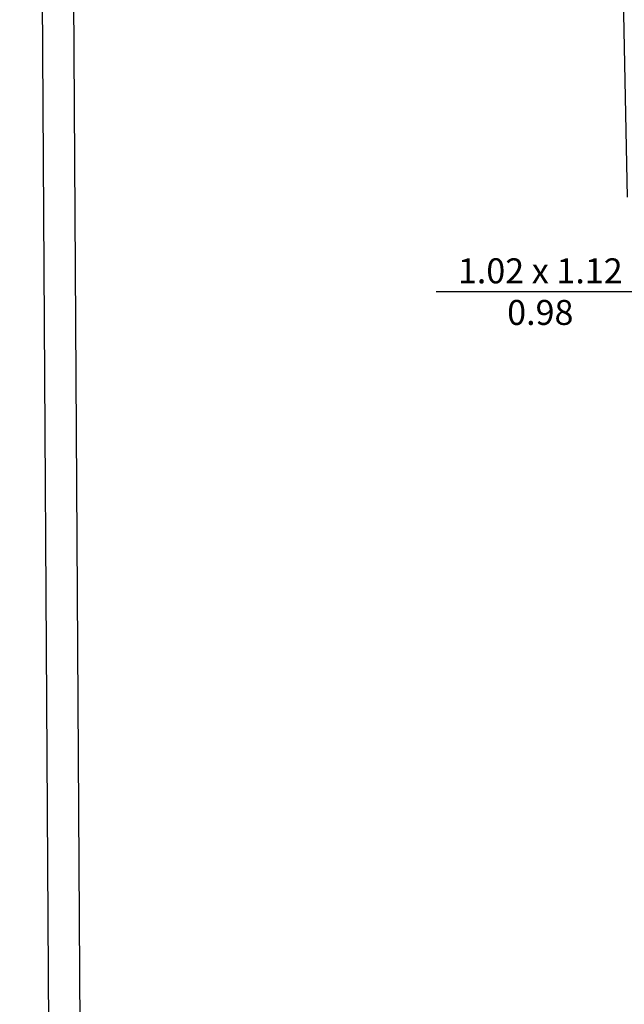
# Model space of a CAD drawing. Header units: inches. Extents: x 340 to 434, y 14 to 254.
# Tile 41 of 182: x 365.98 to 368.89, y 150.88 to 155.61. Entities that reach past the tile are written whole.
import ezdxf

# ---------------------------------------------------------------- set-up
doc = ezdxf.new("R2010")
doc.units = ezdxf.units.IN
doc.header["$MEASUREMENT"] = 0
for name, color, linetype in [('TJ-PAREDE', 5, 'Continuous'), ('TJ-PAREDEMURO', 3, 'Continuous'), ('TJ-TEXTOESQUADRIA', 200, 'Continuous')]:
    doc.layers.add(name, color=color, linetype=linetype)
doc.styles.get("Standard").update_dxf_attribs({"font": 'arial.ttf'})

msp = doc.modelspace()

# ---------------------------------------------------------------- linework, layer by layer
at = {"layer": 'TJ-PAREDE'}
msp.add_line((368.9019, 154.7544), (368.8495, 157.3439), dxfattribs=at)
at = {"layer": 'TJ-PAREDEMURO'}
for p, q in [((366.1278, 150.0197), (365.9828, 173.5291)), ((366.2778, 150.0206), (366.1607, 169.0109))]:
    msp.add_line(p, q, dxfattribs=at)
at = {"layer": 'TJ-TEXTOESQUADRIA', "color": 1}
msp.add_line((367.9824, 154.302), (369.1666, 154.302), dxfattribs=at)

# ---------------------------------------------------------------- texts
at = {"layer": 'TJ-TEXTOESQUADRIA', "color": 1, "insert": (367.9298, 154.4608), "char_height": 0.12, "attachment_point": 1}
msp.add_mtext_dynamic_manual_height_columns('\\pxqc;1.02 x 1.12\\P0.98', width=1.10575, gutter_width=12.5, heights=[0], dxfattribs=at)

doc.saveas('drawing.dxf')
